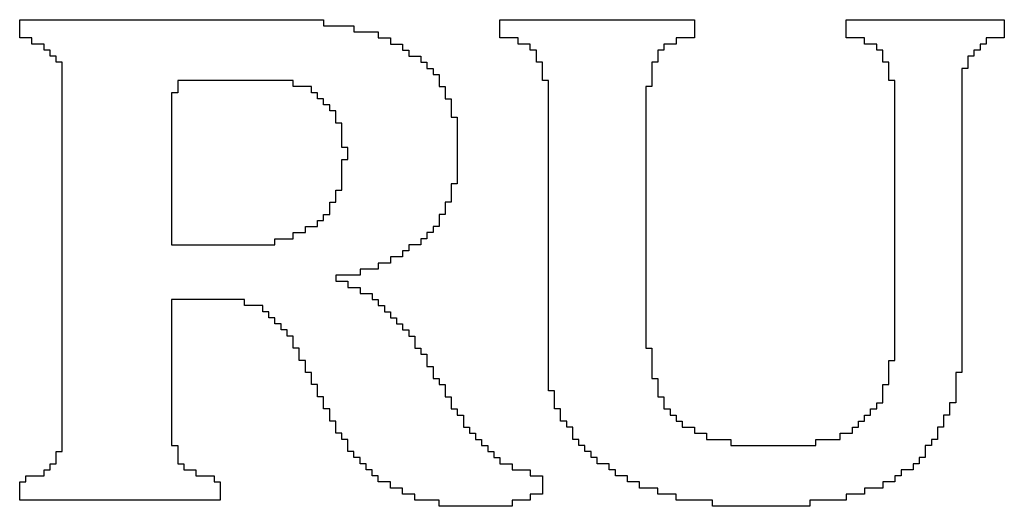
# Model space of a CAD drawing. Header units: inches. Extents: x -2.3 to 12.7, y -2.8 to 6.7.
# Tile 165 of 171: x 10.9662 to 11.1282, y -1.0079 to -0.9279. Entities that reach past the tile are written whole.
import ezdxf

# ---------------------------------------------------------------- set-up
doc = ezdxf.new("R2010")
doc.units = ezdxf.units.IN
doc.header["$MEASUREMENT"] = 0
doc.layers.add('M10 Fab Notes', color=56, linetype='Continuous')

msp = doc.modelspace()

# ---------------------------------------------------------------- linework, layer by layer
at = {"layer": 'M10 Fab Notes'}
for p, q in [((10.96624, -0.9289), (10.96624, -0.9279)), ((10.96624, -0.9279), (11.01624, -0.9279)), ((11.01624, -0.9279), (11.01624, -0.9289)), ((11.04524, -0.9289), (11.04524, -0.9279)), ((11.04524, -0.9279), (11.07724, -0.9279)), ((11.07724, -0.9279), (11.07724, -0.9289)), ((11.10224, -0.9289), (11.10224, -0.9279)), ((11.10224, -0.9279), (11.12824, -0.9279)), ((11.12824, -0.9279), (11.12824, -0.9289)), ((10.96624, -0.9299), (10.96624, -0.9289)), ((11.01624, -0.9289), (11.02124, -0.9289)), ((11.02124, -0.9289), (11.02124, -0.9299)), ((11.04524, -0.9299), (11.04524, -0.9289)), ((11.07724, -0.9289), (11.07724, -0.9299)), ((11.10224, -0.9299), (11.10224, -0.9289)), ((11.12824, -0.9289), (11.12824, -0.9299)), ((10.96624, -0.9309), (10.96624, -0.9299)), ((10.96824, -0.9309), (10.96624, -0.9309)), ((10.96824, -0.9319), (10.96824, -0.9309)), ((11.02124, -0.9299), (11.02524, -0.9299)), ((11.02524, -0.9299), (11.02524, -0.9309)), ((11.02524, -0.9309), (11.02724, -0.9309)), ((11.02724, -0.9309), (11.02724, -0.9319)), ((11.04524, -0.9309), (11.04524, -0.9299)), ((11.04824, -0.9309), (11.04524, -0.9309)), ((11.04824, -0.9319), (11.04824, -0.9309)), ((11.07724, -0.9309), (11.07424, -0.9309)), ((11.07424, -0.9309), (11.07424, -0.9319)), ((11.07724, -0.9299), (11.07724, -0.9309)), ((11.10224, -0.9309), (11.10224, -0.9299)), ((11.10524, -0.9309), (11.10224, -0.9309)), ((11.10524, -0.9319), (11.10524, -0.9309)), ((11.12824, -0.9309), (11.12524, -0.9309)), ((11.12524, -0.9309), (11.12524, -0.9319)), ((11.12824, -0.9299), (11.12824, -0.9309)), ((10.97024, -0.9319), (10.96824, -0.9319)), ((10.97024, -0.9329), (10.97024, -0.9319)), ((10.97124, -0.9329), (10.97024, -0.9329)), ((10.97124, -0.9339), (10.97124, -0.9329)), ((11.02724, -0.9319), (11.02924, -0.9319)), ((11.02924, -0.9319), (11.02924, -0.9329)), ((11.02924, -0.9329), (11.03024, -0.9329)), ((11.03024, -0.9329), (11.03024, -0.9339)), ((11.05024, -0.9319), (11.04824, -0.9319)), ((11.05024, -0.9329), (11.05024, -0.9319)), ((11.05124, -0.9329), (11.05024, -0.9329)), ((11.05124, -0.9339), (11.05124, -0.9329)), ((11.07224, -0.9329), (11.07124, -0.9329)), ((11.07124, -0.9329), (11.07124, -0.9339)), ((11.07424, -0.9319), (11.07224, -0.9319)), ((11.07224, -0.9319), (11.07224, -0.9329)), ((11.10724, -0.9319), (11.10524, -0.9319)), ((11.10724, -0.9329), (11.10724, -0.9319)), ((11.10824, -0.9329), (11.10724, -0.9329)), ((11.10824, -0.9339), (11.10824, -0.9329)), ((11.12424, -0.9329), (11.12324, -0.9329)), ((11.12324, -0.9329), (11.12324, -0.9339)), ((11.12524, -0.9319), (11.12424, -0.9319)), ((11.12424, -0.9319), (11.12424, -0.9329)), ((10.97224, -0.9339), (10.97124, -0.9339)), ((10.97224, -0.9349), (10.97224, -0.9339)), ((11.03024, -0.9339), (11.03224, -0.9339)), ((11.03224, -0.9339), (11.03224, -0.9349)), ((11.05124, -0.9349), (11.05124, -0.9339)), ((11.07124, -0.9339), (11.07124, -0.9349)), ((11.10824, -0.9349), (11.10824, -0.9339)), ((11.12324, -0.9339), (11.12224, -0.9339)), ((11.12224, -0.9339), (11.12224, -0.9349)), ((10.97324, -0.9349), (10.97224, -0.9349)), ((10.97324, -0.9359), (10.97324, -0.9349)), ((10.97324, -0.9369), (10.97324, -0.9359)), ((11.03224, -0.9349), (11.03324, -0.9349)), ((11.03324, -0.9349), (11.03324, -0.9359)), ((11.03324, -0.9359), (11.03424, -0.9359)), ((11.03424, -0.9359), (11.03424, -0.9369)), ((11.05224, -0.9349), (11.05124, -0.9349)), ((11.05224, -0.9359), (11.05224, -0.9349)), ((11.05224, -0.9369), (11.05224, -0.9359)), ((11.07124, -0.9349), (11.07024, -0.9349)), ((11.07024, -0.9349), (11.07024, -0.9359)), ((11.07024, -0.9359), (11.07024, -0.9369)), ((11.10924, -0.9349), (11.10824, -0.9349)), ((11.10924, -0.9359), (11.10924, -0.9349)), ((11.10924, -0.9369), (11.10924, -0.9359)), ((11.12224, -0.9359), (11.12124, -0.9359)), ((11.12124, -0.9359), (11.12124, -0.9369)), ((11.12224, -0.9349), (11.12224, -0.9359)), ((10.97324, -0.9379), (10.97324, -0.9369)), ((10.97324, -0.9389), (10.97324, -0.9379)), ((11.01124, -0.9379), (10.99224, -0.9379)), ((10.99224, -0.9379), (10.99224, -0.9389)), ((11.01124, -0.9389), (11.01124, -0.9379)), ((11.03424, -0.9369), (11.03524, -0.9369)), ((11.03524, -0.9369), (11.03524, -0.9379)), ((11.03524, -0.9379), (11.03524, -0.9389)), ((11.05224, -0.9379), (11.05224, -0.9369)), ((11.05324, -0.9379), (11.05224, -0.9379)), ((11.05324, -0.9389), (11.05324, -0.9379)), ((11.07024, -0.9369), (11.07024, -0.9379)), ((11.07024, -0.9379), (11.07024, -0.9389)), ((11.10924, -0.9379), (11.10924, -0.9369)), ((11.11024, -0.9379), (11.10924, -0.9379)), ((11.11024, -0.9389), (11.11024, -0.9379)), ((11.12124, -0.9369), (11.12124, -0.9379)), ((11.12124, -0.9379), (11.12124, -0.9389)), ((10.97324, -0.9399), (10.97324, -0.9389)), ((10.99224, -0.9389), (10.99224, -0.9399)), ((11.01424, -0.9389), (11.01124, -0.9389)), ((11.01424, -0.9399), (11.01424, -0.9389)), ((11.03524, -0.9389), (11.03624, -0.9389)), ((11.03624, -0.9389), (11.03624, -0.9399)), ((11.05324, -0.9399), (11.05324, -0.9389)), ((11.07024, -0.9389), (11.06924, -0.9389)), ((11.06924, -0.9389), (11.06924, -0.9399)), ((11.11024, -0.9399), (11.11024, -0.9389)), ((11.12124, -0.9389), (11.12124, -0.9399)), ((10.97324, -0.9409), (10.97324, -0.9399)), ((10.97324, -0.9419), (10.97324, -0.9409)), ((10.99224, -0.9399), (10.99124, -0.9399)), ((10.99124, -0.9399), (10.99124, -0.9409)), ((10.99124, -0.9409), (10.99124, -0.9419)), ((11.01524, -0.9399), (11.01424, -0.9399)), ((11.01524, -0.9409), (11.01524, -0.9399)), ((11.01624, -0.9409), (11.01524, -0.9409)), ((11.01624, -0.9419), (11.01624, -0.9409)), ((11.03624, -0.9399), (11.03624, -0.9409)), ((11.03624, -0.9409), (11.03724, -0.9409)), ((11.03724, -0.9409), (11.03724, -0.9419)), ((11.05324, -0.9409), (11.05324, -0.9399)), ((11.05324, -0.9419), (11.05324, -0.9409)), ((11.06924, -0.9399), (11.06924, -0.9409)), ((11.06924, -0.9409), (11.06924, -0.9419)), ((11.11024, -0.9409), (11.11024, -0.9399)), ((11.11024, -0.9419), (11.11024, -0.9409)), ((11.12124, -0.9399), (11.12124, -0.9409)), ((11.12124, -0.9409), (11.12124, -0.9419)), ((10.97324, -0.9429), (10.97324, -0.9419)), ((10.99124, -0.9419), (10.99124, -0.9429)), ((11.01724, -0.9419), (11.01624, -0.9419)), ((11.01724, -0.9429), (11.01724, -0.9419)), ((11.03724, -0.9419), (11.03724, -0.9429)), ((11.05324, -0.9429), (11.05324, -0.9419)), ((11.06924, -0.9419), (11.06924, -0.9429)), ((11.11024, -0.9429), (11.11024, -0.9419)), ((11.12124, -0.9419), (11.12124, -0.9429)), ((10.97324, -0.9439), (10.97324, -0.9429)), ((10.97324, -0.9449), (10.97324, -0.9439)), ((10.99124, -0.9429), (10.99124, -0.9439)), ((10.99124, -0.9439), (10.99124, -0.9449)), ((11.01824, -0.9429), (11.01724, -0.9429)), ((11.01824, -0.9439), (11.01824, -0.9429)), ((11.01824, -0.9449), (11.01824, -0.9439)), ((11.03724, -0.9429), (11.03724, -0.9439)), ((11.03724, -0.9439), (11.03824, -0.9439)), ((11.03824, -0.9439), (11.03824, -0.9449)), ((11.05324, -0.9439), (11.05324, -0.9429)), ((11.05324, -0.9449), (11.05324, -0.9439)), ((11.06924, -0.9429), (11.06924, -0.9439)), ((11.06924, -0.9439), (11.06924, -0.9449)), ((11.11024, -0.9439), (11.11024, -0.9429)), ((11.11024, -0.9449), (11.11024, -0.9439)), ((11.12124, -0.9429), (11.12124, -0.9439)), ((11.12124, -0.9439), (11.12124, -0.9449)), ((10.97324, -0.9459), (10.97324, -0.9449)), ((10.97324, -0.9469), (10.97324, -0.9459)), ((10.99124, -0.9449), (10.99124, -0.9459)), ((10.99124, -0.9459), (10.99124, -0.9469)), ((11.01924, -0.9449), (11.01824, -0.9449)), ((11.01924, -0.9459), (11.01924, -0.9449)), ((11.01924, -0.9469), (11.01924, -0.9459)), ((11.03824, -0.9449), (11.03824, -0.9459)), ((11.03824, -0.9459), (11.03824, -0.9469)), ((11.05324, -0.9459), (11.05324, -0.9449)), ((11.05324, -0.9469), (11.05324, -0.9459)), ((11.06924, -0.9449), (11.06924, -0.9459)), ((11.06924, -0.9459), (11.06924, -0.9469)), ((11.11024, -0.9459), (11.11024, -0.9449)), ((11.11024, -0.9469), (11.11024, -0.9459)), ((11.12124, -0.9449), (11.12124, -0.9459)), ((11.12124, -0.9459), (11.12124, -0.9469)), ((10.97324, -0.9479), (10.97324, -0.9469)), ((10.99124, -0.9469), (10.99124, -0.9479)), ((11.01924, -0.9479), (11.01924, -0.9469)), ((11.03824, -0.9469), (11.03824, -0.9479)), ((11.05324, -0.9479), (11.05324, -0.9469)), ((11.06924, -0.9469), (11.06924, -0.9479)), ((11.11024, -0.9479), (11.11024, -0.9469)), ((11.12124, -0.9469), (11.12124, -0.9479)), ((10.97324, -0.9489), (10.97324, -0.9479)), ((10.97324, -0.9499), (10.97324, -0.9489)), ((10.99124, -0.9479), (10.99124, -0.9489)), ((10.99124, -0.9489), (10.99124, -0.9499)), ((11.01924, -0.9489), (11.01924, -0.9479)), ((11.02024, -0.9489), (11.01924, -0.9489)), ((11.02024, -0.9499), (11.02024, -0.9489)), ((11.03824, -0.9479), (11.03824, -0.9489)), ((11.03824, -0.9489), (11.03824, -0.9499)), ((11.05324, -0.9489), (11.05324, -0.9479)), ((11.05324, -0.9499), (11.05324, -0.9489)), ((11.06924, -0.9479), (11.06924, -0.9489)), ((11.06924, -0.9489), (11.06924, -0.9499)), ((11.11024, -0.9489), (11.11024, -0.9479)), ((11.11024, -0.9499), (11.11024, -0.9489)), ((11.12124, -0.9479), (11.12124, -0.9489)), ((11.12124, -0.9489), (11.12124, -0.9499)), ((10.97324, -0.9509), (10.97324, -0.9499)), ((10.97324, -0.9519), (10.97324, -0.9509)), ((10.99124, -0.9499), (10.99124, -0.9509)), ((10.99124, -0.9509), (10.99124, -0.9519)), ((11.01924, -0.9519), (11.01924, -0.9509)), ((11.01924, -0.9509), (11.02024, -0.9509)), ((11.02024, -0.9509), (11.02024, -0.9499)), ((11.03824, -0.9499), (11.03824, -0.9509)), ((11.03824, -0.9509), (11.03824, -0.9519)), ((11.05324, -0.9509), (11.05324, -0.9499)), ((11.05324, -0.9519), (11.05324, -0.9509)), ((11.06924, -0.9499), (11.06924, -0.9509)), ((11.06924, -0.9509), (11.06924, -0.9519)), ((11.11024, -0.9509), (11.11024, -0.9499)), ((11.11024, -0.9519), (11.11024, -0.9509)), ((11.12124, -0.9499), (11.12124, -0.9509)), ((11.12124, -0.9509), (11.12124, -0.9519)), ((10.97324, -0.9529), (10.97324, -0.9519)), ((10.99124, -0.9519), (10.99124, -0.9529)), ((11.01924, -0.9529), (11.01924, -0.9519)), ((11.03824, -0.9519), (11.03824, -0.9529)), ((11.05324, -0.9529), (11.05324, -0.9519)), ((11.06924, -0.9519), (11.06924, -0.9529)), ((11.11024, -0.9529), (11.11024, -0.9519)), ((11.12124, -0.9519), (11.12124, -0.9529)), ((10.97324, -0.9539), (10.97324, -0.9529)), ((10.97324, -0.9549), (10.97324, -0.9539)), ((10.99124, -0.9529), (10.99124, -0.9539)), ((10.99124, -0.9539), (10.99124, -0.9549)), ((11.01924, -0.9539), (11.01924, -0.9529)), ((11.01924, -0.9549), (11.01924, -0.9539)), ((11.03824, -0.9529), (11.03824, -0.9539)), ((11.03824, -0.9539), (11.03824, -0.9549)), ((11.05324, -0.9539), (11.05324, -0.9529)), ((11.05324, -0.9549), (11.05324, -0.9539)), ((11.06924, -0.9529), (11.06924, -0.9539)), ((11.06924, -0.9539), (11.06924, -0.9549)), ((11.11024, -0.9539), (11.11024, -0.9529)), ((11.11024, -0.9549), (11.11024, -0.9539)), ((11.12124, -0.9529), (11.12124, -0.9539)), ((11.12124, -0.9539), (11.12124, -0.9549)), ((10.97324, -0.9559), (10.97324, -0.9549)), ((10.99124, -0.9549), (10.99124, -0.9559)), ((11.01924, -0.9559), (11.01924, -0.9549)), ((11.03824, -0.9549), (11.03724, -0.9549)), ((11.03724, -0.9549), (11.03724, -0.9559)), ((11.05324, -0.9559), (11.05324, -0.9549)), ((11.06924, -0.9549), (11.06924, -0.9559)), ((11.11024, -0.9559), (11.11024, -0.9549)), ((11.12124, -0.9549), (11.12124, -0.9559)), ((10.97324, -0.9569), (10.97324, -0.9559)), ((10.97324, -0.9579), (10.97324, -0.9569)), ((10.99124, -0.9559), (10.99124, -0.9569)), ((10.99124, -0.9569), (10.99124, -0.9579)), ((11.01824, -0.9569), (11.01824, -0.9559)), ((11.01824, -0.9559), (11.01924, -0.9559)), ((11.01824, -0.9579), (11.01824, -0.9569)), ((11.03724, -0.9559), (11.03724, -0.9569)), ((11.03724, -0.9569), (11.03724, -0.9579)), ((11.05324, -0.9569), (11.05324, -0.9559)), ((11.05324, -0.9579), (11.05324, -0.9569)), ((11.06924, -0.9559), (11.06924, -0.9569)), ((11.06924, -0.9569), (11.06924, -0.9579)), ((11.11024, -0.9569), (11.11024, -0.9559)), ((11.11024, -0.9579), (11.11024, -0.9569)), ((11.12124, -0.9559), (11.12124, -0.9569)), ((11.12124, -0.9569), (11.12124, -0.9579)), ((10.97324, -0.9589), (10.97324, -0.9579)), ((10.97324, -0.9599), (10.97324, -0.9589)), ((10.99124, -0.9579), (10.99124, -0.9589)), ((10.99124, -0.9589), (10.99124, -0.9599)), ((11.01724, -0.9589), (11.01724, -0.9579)), ((11.01724, -0.9579), (11.01824, -0.9579)), ((11.01724, -0.9599), (11.01724, -0.9589)), ((11.03724, -0.9579), (11.03624, -0.9579)), ((11.03624, -0.9579), (11.03624, -0.9589)), ((11.03624, -0.9589), (11.03624, -0.9599)), ((11.05324, -0.9589), (11.05324, -0.9579)), ((11.05324, -0.9599), (11.05324, -0.9589)), ((11.06924, -0.9579), (11.06924, -0.9589)), ((11.06924, -0.9589), (11.06924, -0.9599)), ((11.11024, -0.9589), (11.11024, -0.9579)), ((11.11024, -0.9599), (11.11024, -0.9589)), ((11.12124, -0.9579), (11.12124, -0.9589)), ((11.12124, -0.9589), (11.12124, -0.9599)), ((10.97324, -0.9609), (10.97324, -0.9599)), ((10.99124, -0.9599), (10.99124, -0.9609)), ((11.01624, -0.9609), (11.01624, -0.9599)), ((11.01624, -0.9599), (11.01724, -0.9599)), ((11.03624, -0.9599), (11.03524, -0.9599)), ((11.03524, -0.9599), (11.03524, -0.9609)), ((11.05324, -0.9609), (11.05324, -0.9599)), ((11.06924, -0.9599), (11.06924, -0.9609)), ((11.11024, -0.9609), (11.11024, -0.9599)), ((11.12124, -0.9599), (11.12124, -0.9609)), ((10.97324, -0.9619), (10.97324, -0.9609)), ((10.97324, -0.9629), (10.97324, -0.9619)), ((10.99124, -0.9609), (10.99124, -0.9619)), ((10.99124, -0.9619), (10.99124, -0.9629)), ((11.01324, -0.9629), (11.01324, -0.9619)), ((11.01324, -0.9619), (11.01524, -0.9619)), ((11.01524, -0.9619), (11.01524, -0.9609)), ((11.01524, -0.9609), (11.01624, -0.9609)), ((11.03524, -0.9619), (11.03424, -0.9619)), ((11.03424, -0.9619), (11.03424, -0.9629)), ((11.03524, -0.9609), (11.03524, -0.9619)), ((11.05324, -0.9619), (11.05324, -0.9609)), ((11.05324, -0.9629), (11.05324, -0.9619)), ((11.06924, -0.9609), (11.06924, -0.9619)), ((11.06924, -0.9619), (11.06924, -0.9629)), ((11.11024, -0.9619), (11.11024, -0.9609)), ((11.11024, -0.9629), (11.11024, -0.9619)), ((11.12124, -0.9609), (11.12124, -0.9619)), ((11.12124, -0.9619), (11.12124, -0.9629)), ((10.97324, -0.9639), (10.97324, -0.9629)), ((10.97324, -0.9649), (10.97324, -0.9639)), ((10.99124, -0.9629), (10.99124, -0.9639)), ((10.99124, -0.9639), (10.99124, -0.9649)), ((11.00824, -0.9649), (11.00824, -0.9639)), ((11.00824, -0.9639), (11.01124, -0.9639)), ((11.01124, -0.9639), (11.01124, -0.9629)), ((11.01124, -0.9629), (11.01324, -0.9629)), ((11.03324, -0.9639), (11.03224, -0.9639)), ((11.03224, -0.9639), (11.03224, -0.9649)), ((11.03424, -0.9629), (11.03324, -0.9629)), ((11.03324, -0.9629), (11.03324, -0.9639)), ((11.05324, -0.9639), (11.05324, -0.9629)), ((11.05324, -0.9649), (11.05324, -0.9639)), ((11.06924, -0.9629), (11.06924, -0.9639)), ((11.06924, -0.9639), (11.06924, -0.9649)), ((11.11024, -0.9639), (11.11024, -0.9629)), ((11.11024, -0.9649), (11.11024, -0.9639)), ((11.12124, -0.9629), (11.12124, -0.9639)), ((11.12124, -0.9639), (11.12124, -0.9649)), ((10.97324, -0.9659), (10.97324, -0.9649)), ((10.99124, -0.9649), (11.00824, -0.9649)), ((11.03224, -0.9649), (11.03024, -0.9649)), ((11.03024, -0.9649), (11.03024, -0.9659)), ((11.05324, -0.9659), (11.05324, -0.9649)), ((11.06924, -0.9649), (11.06924, -0.9659)), ((11.11024, -0.9659), (11.11024, -0.9649)), ((11.12124, -0.9649), (11.12124, -0.9659)), ((10.97324, -0.9669), (10.97324, -0.9659)), ((10.97324, -0.9679), (10.97324, -0.9669)), ((11.02924, -0.9669), (11.02724, -0.9669)), ((11.02724, -0.9669), (11.02724, -0.9679)), ((11.03024, -0.9659), (11.02924, -0.9659)), ((11.02924, -0.9659), (11.02924, -0.9669)), ((11.05324, -0.9669), (11.05324, -0.9659)), ((11.05324, -0.9679), (11.05324, -0.9669)), ((11.06924, -0.9659), (11.06924, -0.9669)), ((11.06924, -0.9669), (11.06924, -0.9679)), ((11.11024, -0.9669), (11.11024, -0.9659)), ((11.11024, -0.9679), (11.11024, -0.9669)), ((11.12124, -0.9659), (11.12124, -0.9669)), ((11.12124, -0.9669), (11.12124, -0.9679)), ((10.97324, -0.9689), (10.97324, -0.9679)), ((11.02724, -0.9679), (11.02524, -0.9679)), ((11.02524, -0.9679), (11.02524, -0.9689)), ((11.05324, -0.9689), (11.05324, -0.9679)), ((11.06924, -0.9679), (11.06924, -0.9689)), ((11.11024, -0.9689), (11.11024, -0.9679)), ((11.12124, -0.9679), (11.12124, -0.9689)), ((10.97324, -0.9699), (10.97324, -0.9689)), ((10.97324, -0.9709), (10.97324, -0.9699)), ((11.02224, -0.9699), (11.01824, -0.9699)), ((11.01824, -0.9699), (11.01824, -0.9709)), ((11.02524, -0.9689), (11.02224, -0.9689)), ((11.02224, -0.9689), (11.02224, -0.9699)), ((11.05324, -0.9699), (11.05324, -0.9689)), ((11.05324, -0.9709), (11.05324, -0.9699)), ((11.06924, -0.9689), (11.06924, -0.9699)), ((11.06924, -0.9699), (11.06924, -0.9709)), ((11.11024, -0.9699), (11.11024, -0.9689)), ((11.11024, -0.9709), (11.11024, -0.9699)), ((11.12124, -0.9689), (11.12124, -0.9699)), ((11.12124, -0.9699), (11.12124, -0.9709)), ((10.97324, -0.9719), (10.97324, -0.9709)), ((10.97324, -0.9729), (10.97324, -0.9719)), ((11.01824, -0.9709), (11.02024, -0.9709)), ((11.02024, -0.9709), (11.02024, -0.9719)), ((11.02024, -0.9719), (11.02224, -0.9719)), ((11.02224, -0.9719), (11.02224, -0.9729)), ((11.05324, -0.9719), (11.05324, -0.9709)), ((11.05324, -0.9729), (11.05324, -0.9719)), ((11.06924, -0.9709), (11.06924, -0.9719)), ((11.06924, -0.9719), (11.06924, -0.9729)), ((11.11024, -0.9719), (11.11024, -0.9709)), ((11.11024, -0.9729), (11.11024, -0.9719)), ((11.12124, -0.9709), (11.12124, -0.9719)), ((11.12124, -0.9719), (11.12124, -0.9729)), ((10.97324, -0.9739), (10.97324, -0.9729)), ((11.02224, -0.9729), (11.02424, -0.9729)), ((11.02424, -0.9729), (11.02424, -0.9739)), ((11.05324, -0.9739), (11.05324, -0.9729)), ((11.06924, -0.9729), (11.06924, -0.9739)), ((11.11024, -0.9739), (11.11024, -0.9729)), ((11.12124, -0.9729), (11.12124, -0.9739)), ((10.97324, -0.9749), (10.97324, -0.9739)), ((10.97324, -0.9759), (10.97324, -0.9749)), ((11.00324, -0.9739), (10.99124, -0.9739)), ((10.99124, -0.9739), (10.99124, -0.9749)), ((10.99124, -0.9749), (10.99124, -0.9759)), ((11.00324, -0.9749), (11.00324, -0.9739)), ((11.00624, -0.9749), (11.00324, -0.9749)), ((11.00624, -0.9759), (11.00624, -0.9749)), ((11.02424, -0.9739), (11.02524, -0.9739)), ((11.02524, -0.9739), (11.02524, -0.9749)), ((11.02524, -0.9749), (11.02624, -0.9749)), ((11.02624, -0.9749), (11.02624, -0.9759)), ((11.05324, -0.9749), (11.05324, -0.9739)), ((11.05324, -0.9759), (11.05324, -0.9749)), ((11.06924, -0.9739), (11.06924, -0.9749)), ((11.06924, -0.9749), (11.06924, -0.9759)), ((11.11024, -0.9749), (11.11024, -0.9739)), ((11.11024, -0.9759), (11.11024, -0.9749)), ((11.12124, -0.9739), (11.12124, -0.9749)), ((11.12124, -0.9749), (11.12124, -0.9759)), ((10.97324, -0.9769), (10.97324, -0.9759)), ((10.99124, -0.9759), (10.99124, -0.9769)), ((11.00724, -0.9759), (11.00624, -0.9759)), ((11.00724, -0.9769), (11.00724, -0.9759)), ((11.02624, -0.9759), (11.02724, -0.9759)), ((11.02724, -0.9759), (11.02724, -0.9769)), ((11.05324, -0.9769), (11.05324, -0.9759)), ((11.06924, -0.9759), (11.06924, -0.9769)), ((11.11024, -0.9769), (11.11024, -0.9759)), ((11.12124, -0.9759), (11.12124, -0.9769)), ((10.97324, -0.9779), (10.97324, -0.9769)), ((10.97324, -0.9789), (10.97324, -0.9779)), ((10.99124, -0.9769), (10.99124, -0.9779)), ((10.99124, -0.9779), (10.99124, -0.9789)), ((11.00824, -0.9769), (11.00724, -0.9769)), ((11.00824, -0.9779), (11.00824, -0.9769)), ((11.00924, -0.9779), (11.00824, -0.9779)), ((11.00924, -0.9789), (11.00924, -0.9779)), ((11.02724, -0.9769), (11.02824, -0.9769)), ((11.02824, -0.9769), (11.02824, -0.9779)), ((11.02824, -0.9779), (11.02924, -0.9779)), ((11.02924, -0.9779), (11.02924, -0.9789)), ((11.05324, -0.9779), (11.05324, -0.9769)), ((11.05324, -0.9789), (11.05324, -0.9779)), ((11.06924, -0.9769), (11.06924, -0.9779)), ((11.06924, -0.9779), (11.06924, -0.9789)), ((11.11024, -0.9779), (11.11024, -0.9769)), ((11.11024, -0.9789), (11.11024, -0.9779)), ((11.12124, -0.9769), (11.12124, -0.9779)), ((11.12124, -0.9779), (11.12124, -0.9789)), ((10.97324, -0.9799), (10.97324, -0.9789)), ((10.97324, -0.9809), (10.97324, -0.9799)), ((10.99124, -0.9789), (10.99124, -0.9799)), ((10.99124, -0.9799), (10.99124, -0.9809)), ((11.01024, -0.9789), (11.00924, -0.9789)), ((11.01024, -0.9799), (11.01024, -0.9789)), ((11.01124, -0.9799), (11.01024, -0.9799)), ((11.01124, -0.9809), (11.01124, -0.9799)), ((11.02924, -0.9789), (11.03024, -0.9789)), ((11.03024, -0.9789), (11.03024, -0.9799)), ((11.03024, -0.9799), (11.03124, -0.9799)), ((11.03124, -0.9799), (11.03124, -0.9809)), ((11.05324, -0.9799), (11.05324, -0.9789)), ((11.05324, -0.9809), (11.05324, -0.9799)), ((11.06924, -0.9789), (11.06924, -0.9799)), ((11.06924, -0.9799), (11.06924, -0.9809)), ((11.11024, -0.9799), (11.11024, -0.9789)), ((11.11024, -0.9809), (11.11024, -0.9799)), ((11.12124, -0.9789), (11.12124, -0.9799)), ((11.12124, -0.9799), (11.12124, -0.9809)), ((10.97324, -0.9819), (10.97324, -0.9809)), ((10.99124, -0.9809), (10.99124, -0.9819)), ((11.01124, -0.9819), (11.01124, -0.9809)), ((11.03124, -0.9809), (11.03124, -0.9819)), ((11.05324, -0.9819), (11.05324, -0.9809)), ((11.06924, -0.9809), (11.06924, -0.9819)), ((11.11024, -0.9819), (11.11024, -0.9809)), ((11.12124, -0.9809), (11.12124, -0.9819)), ((10.97324, -0.9829), (10.97324, -0.9819)), ((10.97324, -0.9839), (10.97324, -0.9829)), ((10.99124, -0.9819), (10.99124, -0.9829)), ((10.99124, -0.9829), (10.99124, -0.9839)), ((11.01224, -0.9819), (11.01124, -0.9819)), ((11.01224, -0.9829), (11.01224, -0.9819)), ((11.01224, -0.9839), (11.01224, -0.9829)), ((11.03124, -0.9819), (11.03224, -0.9819)), ((11.03224, -0.9819), (11.03224, -0.9829)), ((11.03224, -0.9829), (11.03324, -0.9829)), ((11.03324, -0.9829), (11.03324, -0.9839)), ((11.05324, -0.9829), (11.05324, -0.9819)), ((11.05324, -0.9839), (11.05324, -0.9829)), ((11.06924, -0.9819), (11.07024, -0.9819)), ((11.07024, -0.9819), (11.07024, -0.9829)), ((11.07024, -0.9829), (11.07024, -0.9839)), ((11.11024, -0.9829), (11.11024, -0.9819)), ((11.11024, -0.9839), (11.11024, -0.9829)), ((11.12124, -0.9819), (11.12124, -0.9829)), ((11.12124, -0.9829), (11.12124, -0.9839)), ((10.97324, -0.9849), (10.97324, -0.9839)), ((10.97324, -0.9859), (10.97324, -0.9849)), ((10.99124, -0.9839), (10.99124, -0.9849)), ((10.99124, -0.9849), (10.99124, -0.9859)), ((11.01324, -0.9839), (11.01224, -0.9839)), ((11.01324, -0.9849), (11.01324, -0.9839)), ((11.01324, -0.9859), (11.01324, -0.9849)), ((11.03324, -0.9839), (11.03324, -0.9849)), ((11.03324, -0.9849), (11.03424, -0.9849)), ((11.03424, -0.9849), (11.03424, -0.9859)), ((11.05324, -0.9849), (11.05324, -0.9839)), ((11.05324, -0.9859), (11.05324, -0.9849)), ((11.07024, -0.9839), (11.07024, -0.9849)), ((11.07024, -0.9849), (11.07024, -0.9859)), ((11.10924, -0.9849), (11.10924, -0.9839)), ((11.10924, -0.9839), (11.11024, -0.9839)), ((11.10924, -0.9859), (11.10924, -0.9849)), ((11.12124, -0.9839), (11.12124, -0.9849)), ((11.12124, -0.9849), (11.12124, -0.9859)), ((10.97324, -0.9869), (10.97324, -0.9859)), ((10.99124, -0.9859), (10.99124, -0.9869)), ((11.01424, -0.9859), (11.01324, -0.9859)), ((11.01424, -0.9869), (11.01424, -0.9859)), ((11.03424, -0.9859), (11.03424, -0.9869)), ((11.05324, -0.9869), (11.05324, -0.9859)), ((11.07024, -0.9859), (11.07024, -0.9869)), ((11.10924, -0.9869), (11.10924, -0.9859)), ((11.12124, -0.9859), (11.12024, -0.9859)), ((11.12024, -0.9859), (11.12024, -0.9869)), ((10.97324, -0.9879), (10.97324, -0.9869)), ((10.97324, -0.9889), (10.97324, -0.9879)), ((10.99124, -0.9869), (10.99124, -0.9879)), ((10.99124, -0.9879), (10.99124, -0.9889)), ((11.01424, -0.9879), (11.01424, -0.9869)), ((11.01524, -0.9879), (11.01424, -0.9879)), ((11.01524, -0.9889), (11.01524, -0.9879)), ((11.03424, -0.9869), (11.03524, -0.9869)), ((11.03524, -0.9869), (11.03524, -0.9879)), ((11.03524, -0.9879), (11.03624, -0.9879)), ((11.03624, -0.9879), (11.03624, -0.9889)), ((11.05324, -0.9879), (11.05324, -0.9869)), ((11.05324, -0.9889), (11.05324, -0.9879)), ((11.07024, -0.9869), (11.07124, -0.9869)), ((11.07124, -0.9869), (11.07124, -0.9879)), ((11.07124, -0.9879), (11.07124, -0.9889)), ((11.10824, -0.9889), (11.10824, -0.9879)), ((11.10824, -0.9879), (11.10924, -0.9879)), ((11.10924, -0.9879), (11.10924, -0.9869)), ((11.12024, -0.9869), (11.12024, -0.9879)), ((11.12024, -0.9879), (11.12024, -0.9889)), ((10.97324, -0.9899), (10.97324, -0.9889)), ((10.99124, -0.9889), (10.99124, -0.9899)), ((11.01524, -0.9899), (11.01524, -0.9889)), ((11.03624, -0.9889), (11.03624, -0.9899)), ((11.05424, -0.9889), (11.05324, -0.9889)), ((11.05424, -0.9899), (11.05424, -0.9889)), ((11.07124, -0.9889), (11.07124, -0.9899)), ((11.10824, -0.9899), (11.10824, -0.9889)), ((11.12024, -0.9889), (11.12024, -0.9899)), ((10.97324, -0.9909), (10.97324, -0.9899)), ((10.97324, -0.9919), (10.97324, -0.9909)), ((10.99124, -0.9899), (10.99124, -0.9909)), ((10.99124, -0.9909), (10.99124, -0.9919)), ((11.01624, -0.9899), (11.01524, -0.9899)), ((11.01624, -0.9909), (11.01624, -0.9899)), ((11.01624, -0.9919), (11.01624, -0.9909)), ((11.03624, -0.9899), (11.03724, -0.9899)), ((11.03724, -0.9899), (11.03724, -0.9909)), ((11.03724, -0.9909), (11.03724, -0.9919)), ((11.05424, -0.9909), (11.05424, -0.9899)), ((11.05424, -0.9919), (11.05424, -0.9909)), ((11.07124, -0.9899), (11.07224, -0.9899)), ((11.07224, -0.9899), (11.07224, -0.9909)), ((11.07224, -0.9909), (11.07224, -0.9919)), ((11.10724, -0.9919), (11.10724, -0.9909)), ((11.10724, -0.9909), (11.10824, -0.9909)), ((11.10824, -0.9909), (11.10824, -0.9899)), ((11.12024, -0.9909), (11.11924, -0.9909)), ((11.11924, -0.9909), (11.11924, -0.9919)), ((11.12024, -0.9899), (11.12024, -0.9909)), ((10.97324, -0.9929), (10.97324, -0.9919)), ((10.97324, -0.9939), (10.97324, -0.9929)), ((10.99124, -0.9919), (10.99124, -0.9929)), ((10.99124, -0.9929), (10.99124, -0.9939)), ((11.01724, -0.9919), (11.01624, -0.9919)), ((11.01724, -0.9929), (11.01724, -0.9919)), ((11.01724, -0.9939), (11.01724, -0.9929)), ((11.03724, -0.9919), (11.03824, -0.9919)), ((11.03824, -0.9919), (11.03824, -0.9929)), ((11.03824, -0.9929), (11.03924, -0.9929)), ((11.03924, -0.9929), (11.03924, -0.9939)), ((11.05524, -0.9919), (11.05424, -0.9919)), ((11.05524, -0.9929), (11.05524, -0.9919)), ((11.05524, -0.9939), (11.05524, -0.9929)), ((11.07224, -0.9919), (11.07324, -0.9919)), ((11.07324, -0.9919), (11.07324, -0.9929)), ((11.07324, -0.9929), (11.07424, -0.9929)), ((11.07424, -0.9929), (11.07424, -0.9939)), ((11.10524, -0.9939), (11.10524, -0.9929)), ((11.10524, -0.9929), (11.10624, -0.9929)), ((11.10624, -0.9929), (11.10624, -0.9919)), ((11.10624, -0.9919), (11.10724, -0.9919)), ((11.11924, -0.9929), (11.11824, -0.9929)), ((11.11824, -0.9929), (11.11824, -0.9939)), ((11.11924, -0.9919), (11.11924, -0.9929)), ((10.97324, -0.9949), (10.97324, -0.9939)), ((10.99124, -0.9939), (10.99124, -0.9949)), ((11.01824, -0.9939), (11.01724, -0.9939)), ((11.01824, -0.9949), (11.01824, -0.9939)), ((11.03924, -0.9939), (11.03924, -0.9949)), ((11.05624, -0.9939), (11.05524, -0.9939)), ((11.05624, -0.9949), (11.05624, -0.9939)), ((11.07424, -0.9939), (11.07524, -0.9939)), ((11.07524, -0.9939), (11.07524, -0.9949)), ((11.10424, -0.9949), (11.10424, -0.9939)), ((11.10424, -0.9939), (11.10524, -0.9939)), ((11.11824, -0.9939), (11.11824, -0.9949)), ((10.97324, -0.9959), (10.97324, -0.9949)), ((10.97324, -0.9969), (10.97324, -0.9959)), ((10.99124, -0.9949), (10.99124, -0.9959)), ((10.99124, -0.9959), (10.99124, -0.9969)), ((11.01824, -0.9959), (11.01824, -0.9949)), ((11.01924, -0.9959), (11.01824, -0.9959)), ((11.01924, -0.9969), (11.01924, -0.9959)), ((11.03924, -0.9949), (11.04024, -0.9949)), ((11.04024, -0.9949), (11.04024, -0.9959)), ((11.04024, -0.9959), (11.04124, -0.9959)), ((11.04124, -0.9959), (11.04124, -0.9969)), ((11.05724, -0.9949), (11.05624, -0.9949)), ((11.05724, -0.9959), (11.05724, -0.9949)), ((11.05724, -0.9969), (11.05724, -0.9959)), ((11.07524, -0.9949), (11.07724, -0.9949)), ((11.07724, -0.9949), (11.07724, -0.9959)), ((11.07724, -0.9959), (11.07924, -0.9959)), ((11.07924, -0.9959), (11.07924, -0.9969)), ((11.10124, -0.9969), (11.10124, -0.9959)), ((11.10124, -0.9959), (11.10324, -0.9959)), ((11.10324, -0.9959), (11.10324, -0.9949)), ((11.10324, -0.9949), (11.10424, -0.9949)), ((11.11824, -0.9949), (11.11724, -0.9949)), ((11.11724, -0.9949), (11.11724, -0.9959)), ((11.11724, -0.9959), (11.11724, -0.9969)), ((10.97324, -0.9979), (10.97324, -0.9969)), ((10.97324, -0.9989), (10.97324, -0.9979)), ((10.99124, -0.9969), (10.99124, -0.9979)), ((10.99124, -0.9979), (10.99224, -0.9979)), ((10.99224, -0.9979), (10.99224, -0.9989)), ((11.02024, -0.9969), (11.01924, -0.9969)), ((11.02024, -0.9979), (11.02024, -0.9969)), ((11.02024, -0.9989), (11.02024, -0.9979)), ((11.04124, -0.9969), (11.04224, -0.9969)), ((11.04224, -0.9969), (11.04224, -0.9979)), ((11.04224, -0.9979), (11.04324, -0.9979)), ((11.04324, -0.9979), (11.04324, -0.9989)), ((11.05824, -0.9969), (11.05724, -0.9969)), ((11.05824, -0.9979), (11.05824, -0.9969)), ((11.05924, -0.9979), (11.05824, -0.9979)), ((11.05924, -0.9989), (11.05924, -0.9979)), ((11.07924, -0.9969), (11.08324, -0.9969)), ((11.08324, -0.9969), (11.08324, -0.9979)), ((11.08324, -0.9979), (11.09724, -0.9979)), ((11.09724, -0.9979), (11.09724, -0.9969)), ((11.09724, -0.9969), (11.10124, -0.9969)), ((11.11624, -0.9979), (11.11524, -0.9979)), ((11.11524, -0.9979), (11.11524, -0.9989)), ((11.11724, -0.9969), (11.11624, -0.9969)), ((11.11624, -0.9969), (11.11624, -0.9979)), ((10.97224, -0.9999), (10.97224, -0.9989)), ((10.97224, -0.9989), (10.97324, -0.9989)), ((10.99224, -0.9989), (10.99224, -0.9999)), ((11.02124, -0.9989), (11.02024, -0.9989)), ((11.02124, -0.9999), (11.02124, -0.9989)), ((11.04324, -0.9989), (11.04424, -0.9989)), ((11.04424, -0.9989), (11.04424, -0.9999)), ((11.06024, -0.9989), (11.05924, -0.9989)), ((11.06024, -0.9999), (11.06024, -0.9989)), ((11.11524, -0.9989), (11.11524, -0.9999)), ((10.97124, -1.0019), (10.97124, -1.0009)), ((10.97124, -1.0009), (10.97224, -1.0009)), ((10.97224, -1.0009), (10.97224, -0.9999)), ((10.99224, -0.9999), (10.99224, -1.0009)), ((10.99224, -1.0009), (10.99324, -1.0009)), ((10.99324, -1.0009), (10.99324, -1.0019)), ((11.02224, -0.9999), (11.02124, -0.9999)), ((11.02224, -1.0009), (11.02224, -0.9999)), ((11.02324, -1.0009), (11.02224, -1.0009)), ((11.02324, -1.0019), (11.02324, -1.0009)), ((11.04424, -0.9999), (11.04524, -0.9999)), ((11.04524, -0.9999), (11.04524, -1.0009)), ((11.04524, -1.0009), (11.04724, -1.0009)), ((11.04724, -1.0009), (11.04724, -1.0019)), ((11.06124, -0.9999), (11.06024, -0.9999)), ((11.06124, -1.0009), (11.06124, -0.9999)), ((11.06324, -1.0009), (11.06124, -1.0009)), ((11.06324, -1.0019), (11.06324, -1.0009)), ((11.11424, -1.0009), (11.11324, -1.0009)), ((11.11324, -1.0009), (11.11324, -1.0019)), ((11.11524, -0.9999), (11.11424, -0.9999)), ((11.11424, -0.9999), (11.11424, -1.0009)), ((10.97024, -1.0029), (10.97024, -1.0019)), ((10.97024, -1.0019), (10.97124, -1.0019)), ((10.99324, -1.0019), (10.99524, -1.0019)), ((10.99524, -1.0019), (10.99524, -1.0029)), ((11.02424, -1.0019), (11.02324, -1.0019)), ((11.02424, -1.0029), (11.02424, -1.0019)), ((11.04724, -1.0019), (11.05024, -1.0019)), ((11.05024, -1.0019), (11.05024, -1.0029)), ((11.06424, -1.0019), (11.06324, -1.0019)), ((11.06424, -1.0029), (11.06424, -1.0019)), ((11.11324, -1.0019), (11.11124, -1.0019)), ((11.11124, -1.0019), (11.11124, -1.0029)), ((10.96624, -1.0049), (10.96624, -1.0039)), ((10.96624, -1.0039), (10.96724, -1.0039)), ((10.96724, -1.0039), (10.96724, -1.0029)), ((10.96724, -1.0029), (10.97024, -1.0029)), ((10.99524, -1.0029), (10.99824, -1.0029)), ((10.99824, -1.0029), (10.99824, -1.0039)), ((10.99824, -1.0039), (10.99924, -1.0039)), ((10.99924, -1.0039), (10.99924, -1.0049)), ((11.02524, -1.0029), (11.02424, -1.0029)), ((11.02524, -1.0039), (11.02524, -1.0029)), ((11.02724, -1.0039), (11.02524, -1.0039)), ((11.02724, -1.0049), (11.02724, -1.0039)), ((11.05024, -1.0029), (11.05224, -1.0029)), ((11.05224, -1.0029), (11.05224, -1.0039)), ((11.05224, -1.0039), (11.05224, -1.0049)), ((11.06624, -1.0029), (11.06424, -1.0029)), ((11.06624, -1.0039), (11.06624, -1.0029)), ((11.06824, -1.0039), (11.06624, -1.0039)), ((11.06824, -1.0049), (11.06824, -1.0039)), ((11.11024, -1.0039), (11.10824, -1.0039)), ((11.10824, -1.0039), (11.10824, -1.0049)), ((11.11124, -1.0029), (11.11024, -1.0029)), ((11.11024, -1.0029), (11.11024, -1.0039)), ((10.96624, -1.0059), (10.96624, -1.0049)), ((10.96624, -1.0069), (10.96624, -1.0059)), ((10.99924, -1.0049), (10.99924, -1.0059)), ((10.99924, -1.0059), (10.99924, -1.0069)), ((11.02924, -1.0049), (11.02724, -1.0049)), ((11.02924, -1.0059), (11.02924, -1.0049)), ((11.03124, -1.0059), (11.02924, -1.0059)), ((11.03124, -1.0069), (11.03124, -1.0059)), ((11.05224, -1.0059), (11.05024, -1.0059)), ((11.05024, -1.0059), (11.05024, -1.0069)), ((11.05224, -1.0049), (11.05224, -1.0059)), ((11.07124, -1.0049), (11.06824, -1.0049)), ((11.07124, -1.0059), (11.07124, -1.0049)), ((11.07424, -1.0059), (11.07124, -1.0059)), ((11.07424, -1.0069), (11.07424, -1.0059)), ((11.10524, -1.0059), (11.10224, -1.0059)), ((11.10224, -1.0059), (11.10224, -1.0069)), ((11.10824, -1.0049), (11.10524, -1.0049)), ((11.10524, -1.0049), (11.10524, -1.0059)), ((10.99924, -1.0069), (10.96624, -1.0069)), ((11.03524, -1.0069), (11.03124, -1.0069)), ((11.03524, -1.0079), (11.03524, -1.0069)), ((11.05024, -1.0069), (11.04724, -1.0069)), ((11.04724, -1.0069), (11.04724, -1.0079)), ((11.08024, -1.0069), (11.07424, -1.0069)), ((11.08024, -1.0079), (11.08024, -1.0069)), ((11.10224, -1.0069), (11.09624, -1.0069)), ((11.09624, -1.0069), (11.09624, -1.0079)), ((11.04724, -1.0079), (11.03524, -1.0079)), ((11.09624, -1.0079), (11.08024, -1.0079))]:
    msp.add_line(p, q, dxfattribs=at)

doc.saveas('drawing.dxf')
